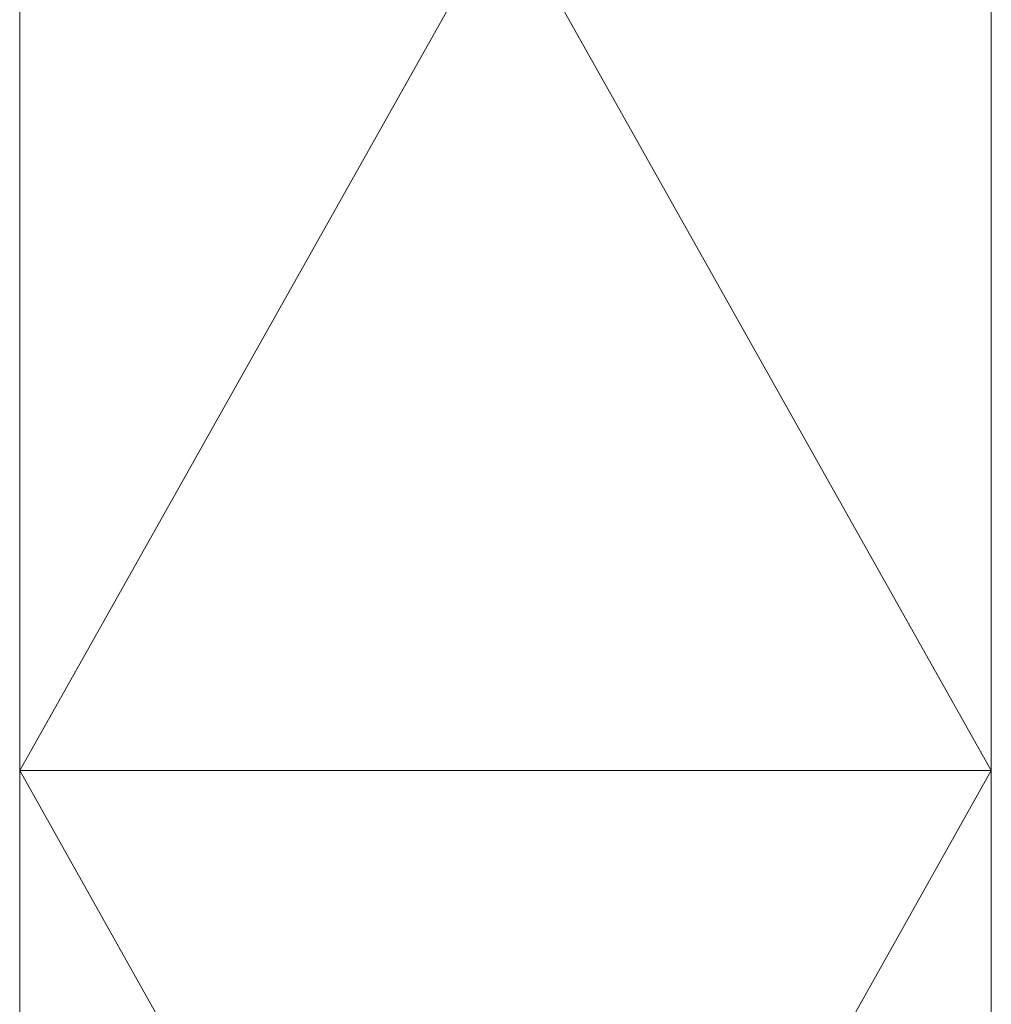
# Model space of a CAD drawing. Header units: inches. Extents: x 45159 to 108059, y -33626 to -17950.
# Tile 25 of 38: x 50626 to 50671, y -18772 to -18727. Entities that reach past the tile are written whole.
import ezdxf

# ---------------------------------------------------------------- set-up
doc = ezdxf.new("R2010")
doc.units = ezdxf.units.IN
doc.header["$MEASUREMENT"] = 0
doc.layers.add('p--meble wyp.', color=251, linetype='Continuous', lineweight=0)

msp = doc.modelspace()

# ---------------------------------------------------------------- linework, layer by layer
at = {"layer": 'p--meble wyp.', "linetype": 'Continuous', "lineweight": 5}
for p, q in [((50626.498, -18681.411), (50671.498, -18761.411)), ((50671.498, -18681.411), (50626.498, -18761.411)), ((50626.498, -18761.411), (50671.498, -18841.411)), ((50671.498, -18761.411), (50626.498, -18841.411))]:
    msp.add_line(p, q, dxfattribs=at)
for points in [[(50671.498, -18761.411), (50626.498, -18761.411), (50626.498, -18681.411), (50671.498, -18681.411)], [(50671.498, -18841.411), (50626.498, -18841.411), (50626.498, -18761.411), (50671.498, -18761.411)]]:
    msp.add_lwpolyline(points, close=True, dxfattribs=at)

doc.saveas('drawing.dxf')
